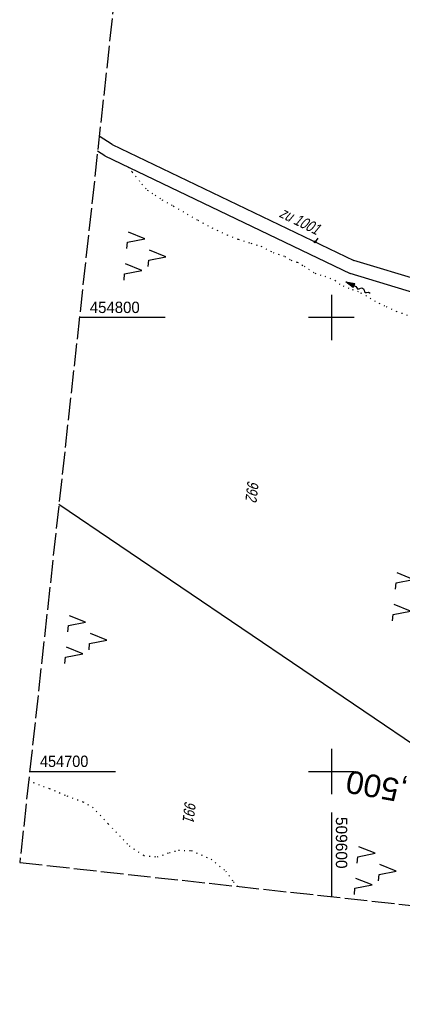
# Model space of a CAD drawing. Extents: x 509531 to 509917, y 454649 to 455599.
# Tile 1 of 26: x 509531 to 509616, y 454649 to 454866. Entities that reach past the tile are written whole.
import ezdxf
from ezdxf.enums import TextEntityAlignment as Align

# ---------------------------------------------------------------- set-up
doc = ezdxf.new("R2010")
doc.units = 0
doc.header["$LTSCALE"] = 10
doc.header["$MEASUREMENT"] = 0
for name, pattern in [('LT00', [0]), ('LT14', [0.6, 0.5, -0.1]), ('LT17', [0.15, 0.1, -0.05]), ('PUNKTX2_STR', [0.6, 0.1, -0.5])]:
    doc.linetypes.add(name, pattern=pattern)
doc.layers.get('0').update_dxf_attribs({"linetype": 'LT00'})
for name, color, linetype in [('--EK_ST-93-1', 30, 'LT17'), ('--FLIEßRICHTPFEIL', 180, 'Continuous'), ('DFK_FLUR_NR', 250, 'LT00'), ('DFK_FLURNR_PFEIL', 250, 'LT00'), ('DFK_KATASTER', 250, 'LT00'), ('DFK_NUTZUNG', 250, 'LT00'), ('DFK_NUTZUNGSGRENZE', 70, 'PUNKTX2_STR'), ('V116_RASTER', 250, 'LT00'), ('V117_RASTER', 250, 'LT00')]:
    doc.layers.add(name, color=color, linetype=linetype)
doc.layers.add('-BLATT_116-RAND', color=7, linetype='LT14', plot=False)
doc.styles.add('Beschrift', font='ARIAL.TTF')
doc.styles.get("Standard").update_dxf_attribs({"font": 'ARIAL.TTF'})

# ---------------------------------------------------------------- blocks, each defined once
blk = doc.blocks.new('SYMB7060')
at = {"color": 0, "linetype": 'ByBlock'}
for p, q in [((-0.26, 0), (0, 0)), ((-0.08, 0.045), (0, 0)), ((0, 0), (-0.08, -0.045))]:
    blk.add_line(p, q, dxfattribs=at)
blk = doc.blocks.new('SYMB7221')
at = {"color": 0, "linetype": 'ByBlock'}
for p, q in [((0, 0.435), (-0.11, 0.065)), ((0.11, 0.065), (0, 0.435)), ((0.25, 0.065), (0.11, 0.065)), ((-0.35, -0.065), (-0.46, -0.435)), ((0.35, -0.065), (0.24, -0.435))]:
    blk.add_line(p, q, dxfattribs=at)
for points in [[(-0.1, -0.435), (-0.24, -0.435), (-0.35, -0.065)], [(0.6, -0.435), (0.46, -0.435), (0.35, -0.065)]]:
    blk.add_lwpolyline(points, dxfattribs=at)
blk = doc.blocks.new('FLIEßRICHTPFEIL')
at = {"layer": '--FLIEßRICHTPFEIL'}
blk.add_hatch(color=256, dxfattribs=at).paths.add_polyline_path([(-1.95, 0.4875), (-1.95, -0.4875), (0, 0)])
for p, q in [((-1.95, 0.4875), (-1.95, -0.4875)), ((-1.95, 0.4875), (0, 0)), ((0, 0), (-1.95, -0.4875))]:
    blk.add_line(p, q, dxfattribs=at)
at = {"layer": '--FLIEßRICHTPFEIL', "start_tangent": (-1, 0), "end_tangent": (-1, 0)}
blk.add_spline([(-1.95, 0), (-2.4375, 0), (-2.925, 0.325), (-3.4125, 0), (-3.9, -0.325), (-4.3875, 0), (-4.875, 0.325), (-5.3625, 0), (-5.85, 0)], degree=3, dxfattribs=at)

msp = doc.modelspace()

# ---------------------------------------------------------------- linework, layer by layer
at = {"layer": '-BLATT_116-RAND'}
msp.add_lwpolyline([(509632.05, 455599.46), (509531.37, 454679.95), (509816.66, 454648.72), (509917.34, 455568.22), (509632.05, 455599.46)], dxfattribs=at)
at = {"layer": 'DFK_KATASTER'}
for p, q in [((509551.72, 454838.14), (509548.89, 454839.98)), ((509551.72, 454838.14), (509604.97, 454812.58)), ((509550.09, 454835.62), (509548.52, 454836.64)), ((509550.09, 454835.62), (509604.12, 454809.7)), ((509657, 454796.78), (509604.97, 454812.58)), ((509655.72, 454794.03), (509604.12, 454809.7)), ((509540.01, 454758.9), (509633.25, 454695.64))]:
    msp.add_line(p, q, dxfattribs=at)
at = {"layer": 'DFK_NUTZUNGSGRENZE', "ltscale": 0.2}
for p, q in [((509555.23, 454833.15), (509556.13, 454832.06)), ((509556.13, 454832.06), (509558.28, 454829.41)), ((509558.28, 454829.41), (509559.46, 454828.06)), ((509559.46, 454828.06), (509561.2, 454826.96)), ((509561.2, 454826.96), (509562.69, 454825.95)), ((509562.69, 454825.95), (509565.2, 454824.58)), ((509565.2, 454824.58), (509568.22, 454822.81)), ((509568.22, 454822.81), (509570.6, 454821.45)), ((509570.6, 454821.45), (509573.71, 454819.77)), ((509573.71, 454819.77), (509577, 454818.22)), ((509577, 454818.22), (509579.48, 454817.28)), ((509579.48, 454817.28), (509582.3, 454816.39)), ((509582.3, 454816.39), (509584.48, 454815.71)), ((509584.48, 454815.71), (509587.16, 454814.35)), ((509587.16, 454814.35), (509589.76, 454813.45)), ((509589.76, 454813.45), (509591.08, 454812.66)), ((509591.08, 454812.66), (509592.49, 454812.21)), ((509592.49, 454812.21), (509593.98, 454811.34)), ((509593.98, 454811.34), (509596.36, 454809.76)), ((509596.36, 454809.76), (509598.54, 454809.09)), ((509598.54, 454809.09), (509600.8, 454808.21)), ((509600.8, 454808.21), (509602.26, 454807.05)), ((509603.94, 454806.37), (509602.26, 454807.05)), ((509606.01, 454805.66), (509603.94, 454806.37)), ((509607.75, 454804.74), (509606.01, 454805.66)), ((509609.75, 454803.54), (509607.75, 454804.74)), ((509611.81, 454802.5), (509609.75, 454803.54)), ((509614.49, 454801.25), (509611.81, 454802.5)), ((509617.92, 454800.09), (509614.49, 454801.25)), ((509533.38, 454698.38), (509534.35, 454697.57)), ((509534.35, 454697.57), (509537.87, 454696.26)), ((509537.87, 454696.26), (509541.78, 454694.64)), ((509541.78, 454694.64), (509545.29, 454693.32)), ((509545.29, 454693.32), (509547.41, 454692.12)), ((509547.41, 454692.12), (509550.87, 454688.48)), ((509550.87, 454688.48), (509555.45, 454683.64)), ((509555.45, 454683.64), (509558.68, 454681.51)), ((509561.69, 454681.19), (509564.33, 454682.14)), ((509564.33, 454682.14), (509566.37, 454682.65)), ((509566.37, 454682.65), (509569.14, 454682.59)), ((509569.14, 454682.59), (509573.51, 454680.68)), ((509558.68, 454681.51), (509561.69, 454681.19)), ((509573.51, 454680.68), (509576.73, 454678.05)), ((509576.73, 454678.05), (509578.34, 454675.85)), ((509579.41, 454674.69), (509578.34, 454675.85))]:
    msp.add_line(p, q, dxfattribs=at)
at = {"layer": 'V116_RASTER'}
for p, q in [((509600, 454805), (509600, 454795)), ((509563.39, 454800), (509544.51, 454800)), ((509605, 454800), (509595, 454800)), ((509600, 454705), (509600, 454695)), ((509533.56, 454700), (509552.44, 454700)), ((509595, 454700), (509605, 454700)), ((509600, 454690.94), (509600, 454672.44))]:
    msp.add_line(p, q, dxfattribs=at)
at = {"layer": 'V117_RASTER'}
for p, q in [((509600, 454705), (509600, 454695)), ((509595, 454700), (509605, 454700))]:
    msp.add_line(p, q, dxfattribs=at)

# ---------------------------------------------------------------- block references
at = {"layer": '--FLIEßRICHTPFEIL', "rotation": 154.8872251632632}
msp.add_blockref('FLIEßRICHTPFEIL', (509603.22, 454807.86), dxfattribs=at)
at = {"layer": 'DFK_FLURNR_PFEIL', "xscale": 5, "yscale": 5, "zscale": 5, "rotation": 235.5614999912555}
msp.add_blockref('SYMB7060', (509596.29, 454816.45), dxfattribs=at)
at = {"layer": 'DFK_NUTZUNG', "xscale": 10.00000000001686, "yscale": 10, "zscale": 10, "rotation": 264.7377100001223}
for p in [(509559.23, 454813.81), (509618.37, 454738.75), (509546.22, 454729.35), (509609.96, 454678.45)]:
    msp.add_blockref('SYMB7221', p, dxfattribs=at)

# ---------------------------------------------------------------- texts
at = {"layer": '--EK_ST-93-1', "style": 'Beschrift'}
msp.add_text('171,500', height=5, rotation=-190.1712, dxfattribs=at).set_placement((509628.18, 454693.41), align=Align.MIDDLE_LEFT)
at = {"layer": 'DFK_FLUR_NR', "oblique": 13.754, "width": 0.75}
for s, rotation, p in [('zu 1001', -26.2227, (509588.34, 454822.27)), ('992', 263.7513, (509581.55, 454764.18)), ('991', 263.7513, (509567.72, 454693.57))]:
    msp.add_text(s, height=2.5, rotation=rotation, dxfattribs=at).set_placement(p)
at = {"layer": 'V116_RASTER'}
for s, rotation, width, p in [(' 454800', -0.0012, 0.944, (509545.89, 454801)), (' 454700', -0.0012, 0.915, (509534.94, 454701)), (' 509600', -90.0012, 0.976, (509601, 454690.94))]:
    msp.add_text(s, height=2.5, rotation=rotation, dxfattribs=dict(at, width=width)).set_placement(p)

doc.saveas('drawing.dxf')
